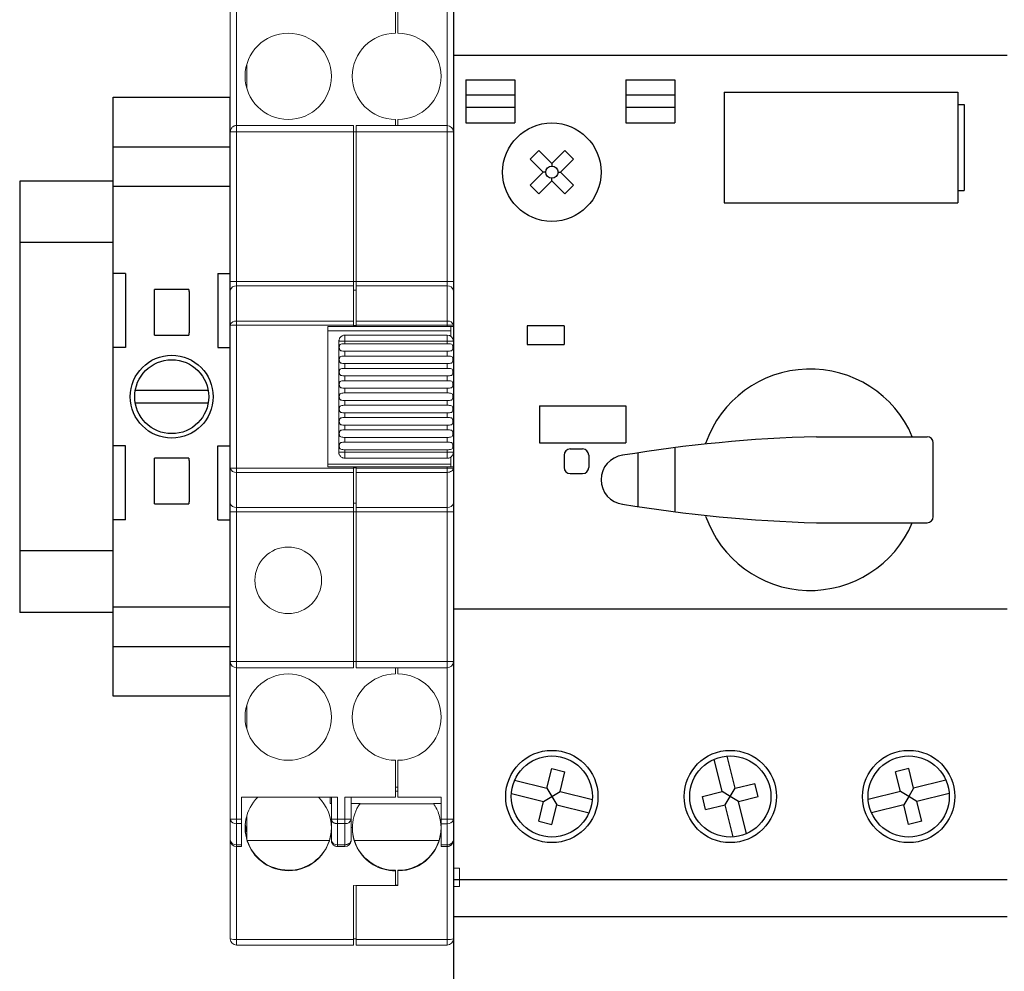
# Model space of a CAD drawing. Header units: inches. Extents: x 2934 to 6866, y 422 to 3136.
# Tile 42 of 84: x 3516 to 3596, y 2456 to 2533. Entities that reach past the tile are written whole.
import ezdxf

# ---------------------------------------------------------------- set-up
doc = ezdxf.new("R2010")
doc.units = ezdxf.units.IN
doc.header["$MEASUREMENT"] = 0
doc.layers.add('OIL PUMP', color=7, linetype='Continuous')

# ---------------------------------------------------------------- blocks, each defined once
blk = doc.blocks.new('A$C2F1831AF')
for p, q in [((12602.231, 8703.762), (12602.231, 8595.455)), ((12602.231, 8703.762), (12602.231, 8595.455)), ((12602.231, 8677.309), (12647.151, 8677.309)), ((12603.23, 8675.312), (12607.223, 8675.312)), ((12603.23, 8675.312), (12603.23, 8671.819)), ((12607.223, 8675.312), (12607.223, 8671.819)), ((12616.207, 8675.312), (12616.207, 8671.819)), ((12616.207, 8675.312), (12620.199, 8675.312)), ((12620.199, 8675.312), (12620.199, 8671.819)), ((12607.223, 8674.065), (12603.23, 8674.065)), ((12620.199, 8674.065), (12616.207, 8674.065)), ((12624.192, 8674.314), (12643.158, 8674.314)), ((12624.192, 8674.314), (12624.192, 8665.33)), ((12643.158, 8674.314), (12643.158, 8665.33)), ((12607.223, 8673.066), (12603.23, 8673.066)), ((12620.199, 8673.066), (12616.207, 8673.066)), ((12643.158, 8673.316), (12643.658, 8673.316)), ((12643.658, 8673.316), (12643.658, 8666.328)), ((12603.23, 8671.819), (12607.223, 8671.819)), ((12616.207, 8671.819), (12620.199, 8671.819)), ((12609.158, 8669.59), (12608.453, 8668.884)), ((12608.453, 8668.884), (12609.511, 8667.826)), ((12609.158, 8669.59), (12610.217, 8668.532)), ((12611.276, 8669.59), (12610.217, 8668.532)), ((12611.982, 8668.884), (12610.923, 8667.826)), ((12611.276, 8669.59), (12611.982, 8668.884)), ((12610.217, 8668.532), (12610.217, 8668.325)), ((12609.511, 8667.826), (12608.453, 8666.767)), ((12609.718, 8667.826), (12609.511, 8667.826)), ((12610.217, 8667.12), (12610.217, 8667.327)), ((12610.716, 8667.826), (12610.923, 8667.826)), ((12610.923, 8667.826), (12611.982, 8666.767)), ((12608.453, 8666.767), (12609.158, 8666.061)), ((12610.217, 8667.12), (12609.158, 8666.061)), ((12610.217, 8667.12), (12611.276, 8666.061)), ((12611.982, 8666.767), (12611.276, 8666.061)), ((12643.158, 8666.328), (12643.658, 8666.328)), ((12624.192, 8665.33), (12643.158, 8665.33)), ((12608.221, 8655.348), (12608.221, 8653.851)), ((12611.215, 8655.348), (12608.221, 8655.348)), ((12611.215, 8655.348), (12611.215, 8653.851)), ((12608.221, 8653.851), (12611.215, 8653.851)), ((12609.219, 8648.86), (12616.207, 8648.86)), ((12609.219, 8648.86), (12609.219, 8645.865)), ((12616.207, 8648.86), (12616.207, 8645.865)), ((12609.219, 8645.865), (12616.207, 8645.865)), ((12631.679, 8646.364), (12640.663, 8646.364)), ((12641.162, 8639.876), (12641.162, 8645.865)), ((12611.215, 8644.867), (12611.215, 8643.868)), ((12611.715, 8645.366), (12612.713, 8645.366)), ((12613.212, 8644.867), (12613.212, 8643.868)), ((12617.205, 8645.05), (12617.205, 8640.69)), ((12620.199, 8645.473), (12620.199, 8640.268)), ((12611.715, 8643.369), (12612.713, 8643.369)), ((12631.679, 8639.376), (12640.663, 8639.376)), ((12602.231, 8632.389), (12647.151, 8632.389)), ((12624.027, 8617.567), (12623.378, 8620.187)), ((12625.092, 8617.831), (12624.444, 8620.451)), ((12609.816, 8617.831), (12610.212, 8619.43)), ((12610.212, 8619.43), (12611.278, 8619.166)), ((12639.171, 8619.43), (12638.105, 8619.166)), ((12639.567, 8617.831), (12639.171, 8619.43)), ((12607.196, 8618.479), (12609.816, 8617.831)), ((12610.882, 8617.567), (12611.278, 8619.166)), ((12638.501, 8617.567), (12638.105, 8619.166)), ((12642.187, 8618.479), (12639.567, 8617.831)), ((12609.816, 8617.831), (12610.217, 8617.166)), ((12624.691, 8617.166), (12625.092, 8617.831)), ((12625.092, 8617.831), (12626.691, 8618.227)), ((12626.955, 8617.161), (12626.691, 8618.227)), ((12639.567, 8617.831), (12639.166, 8617.166)), ((12606.932, 8617.414), (12609.552, 8616.765)), ((12609.552, 8616.765), (12610.217, 8617.166)), ((12610.217, 8617.166), (12610.882, 8617.567)), ((12610.217, 8617.166), (12610.618, 8616.501)), ((12610.882, 8617.567), (12613.502, 8616.919)), ((12622.428, 8617.171), (12624.027, 8617.567)), ((12622.692, 8616.105), (12622.428, 8617.171)), ((12624.691, 8617.166), (12624.027, 8617.567)), ((12624.29, 8616.501), (12624.691, 8617.166)), ((12625.356, 8616.765), (12624.691, 8617.166)), ((12625.356, 8616.765), (12626.955, 8617.161)), ((12638.501, 8617.567), (12635.881, 8616.919)), ((12639.166, 8617.166), (12638.501, 8617.567)), ((12639.166, 8617.166), (12638.765, 8616.501)), ((12639.83, 8616.765), (12639.166, 8617.166)), ((12642.45, 8617.414), (12639.83, 8616.765)), ((12609.157, 8615.166), (12609.552, 8616.765)), ((12610.222, 8614.902), (12610.618, 8616.501)), ((12610.618, 8616.501), (12613.238, 8615.853)), ((12622.692, 8616.105), (12624.29, 8616.501)), ((12624.939, 8613.881), (12624.29, 8616.501)), ((12626.005, 8614.145), (12625.356, 8616.765)), ((12638.765, 8616.501), (12636.145, 8615.853)), ((12639.16, 8614.902), (12638.765, 8616.501)), ((12640.226, 8615.166), (12639.83, 8616.765)), ((12609.157, 8615.166), (12610.222, 8614.902)), ((12640.226, 8615.166), (12639.16, 8614.902)), ((12602.231, 8610.428), (12647.151, 8610.428)), ((12602.231, 8607.433), (12647.151, 8607.433))]:
    blk.add_line(p, q)
for centre, radius in [((12610.217, 8667.826), 3.993), ((12610.217, 8667.826), 0.499), ((12610.217, 8617.166), 3.743), ((12624.691, 8617.166), 3.743), ((12639.166, 8617.166), 3.743), ((12610.217, 8617.166), 3.294), ((12624.691, 8617.166), 3.294), ((12639.166, 8617.166), 3.294)]:
    blk.add_circle(centre, radius)
for centre, radius, start, end in [((12631.18, 8642.87), 8.984, 22.88538, 160.86018), ((12634.909, 8530.371), 116.038, 91.59507, 99.39781), ((12640.663, 8645.865), 0.499, 0, 90), ((12611.715, 8644.867), 0.499, 90, 180), ((12612.713, 8644.867), 0.499, 0, 90), ((12616.207, 8642.87), 1.996, 97.05708, 262.94292), ((12611.715, 8643.868), 0.499, 180, 270), ((12612.713, 8643.868), 0.499, 270, 0), ((12634.909, 8755.37), 116.038, 260.60219, 268.40493), ((12631.18, 8642.87), 8.984, 199.13982, 337.11462), ((12640.663, 8639.876), 0.499, 270, 0)]:
    blk.add_arc(centre, radius, start, end)

msp = doc.modelspace()

# ---------------------------------------------------------------- linework, layer by layer
at = {"layer": 'OIL PUMP', "color": 7, "linetype": 'Continuous', "lineweight": 15}
for p, q in [((3533.069, 2537.11), (3533.069, 2524.317)), ((3533.569, 2537.11), (3533.569, 2524.817)), ((3550.669, 2524.817), (3550.669, 2537.106)), ((3551.169, 2524.317), (3551.169, 2537.106)), ((3546.469, 2535.317), (3546.469, 2532.317)), ((3546.669, 2532.317), (3546.669, 2535.317)), ((3534.409, 2527.837), (3534.409, 2529.797)), ((3546.469, 2525.317), (3546.469, 2524.817)), ((3546.669, 2524.817), (3546.669, 2525.317)), ((3533.069, 2524.317), (3533.569, 2524.317)), ((3533.069, 2524.317), (3533.069, 2512.156)), ((3533.569, 2524.317), (3533.569, 2524.817)), ((3543.069, 2524.817), (3533.569, 2524.817)), ((3533.569, 2524.317), (3533.569, 2512.156)), ((3543.069, 2524.317), (3533.569, 2524.317)), ((3543.069, 2524.817), (3543.069, 2524.317)), ((3543.069, 2524.317), (3543.069, 2512.156)), ((3543.269, 2524.317), (3543.069, 2524.317)), ((3550.669, 2524.817), (3543.269, 2524.817)), ((3543.269, 2524.317), (3543.269, 2524.817)), ((3550.669, 2524.317), (3543.269, 2524.317)), ((3543.269, 2524.317), (3543.269, 2512.156)), ((3550.669, 2524.817), (3550.669, 2524.317)), ((3550.669, 2512.156), (3550.669, 2524.317)), ((3551.169, 2512.156), (3551.169, 2524.317)), ((3533.569, 2512.156), (3533.069, 2512.156)), ((3533.569, 2512.156), (3533.569, 2511.803)), ((3533.569, 2512.156), (3543.069, 2512.156)), ((3543.069, 2511.803), (3543.069, 2512.156)), ((3543.269, 2512.156), (3543.069, 2512.156)), ((3543.269, 2512.156), (3550.669, 2512.156)), ((3543.269, 2511.803), (3543.269, 2512.156)), ((3550.669, 2511.803), (3550.669, 2512.156)), ((3551.169, 2512.156), (3550.669, 2512.156)), ((3533.069, 2511.449), (3533.069, 2508.604)), ((3533.569, 2511.803), (3533.569, 2508.957)), ((3543.069, 2511.803), (3533.569, 2511.803)), ((3543.069, 2511.803), (3543.069, 2508.957)), ((3543.269, 2511.449), (3543.069, 2511.449)), ((3550.669, 2511.803), (3543.269, 2511.803)), ((3543.269, 2511.803), (3543.269, 2508.957)), ((3550.669, 2508.957), (3550.669, 2511.803)), ((3551.169, 2508.604), (3551.169, 2511.449)), ((3533.569, 2508.62), (3533.569, 2508.957)), ((3533.569, 2508.957), (3543.069, 2508.957)), ((3543.069, 2508.957), (3543.069, 2508.62)), ((3543.269, 2508.957), (3550.669, 2508.957)), ((3543.269, 2508.62), (3543.269, 2508.957)), ((3550.669, 2508.957), (3550.669, 2508.62)), ((3533.073, 2508.644), (3533.069, 2508.604)), ((3533.071, 2508.605), (3533.069, 2508.604)), ((3533.069, 2508.604), (3533.069, 2497.031)), ((3533.076, 2508.644), (3533.071, 2508.603)), ((3533.569, 2497.015), (3533.569, 2508.62)), ((3533.569, 2508.62), (3543.069, 2508.62)), ((3543.069, 2508.517), (3540.969, 2508.517)), ((3540.969, 2508.517), (3540.969, 2497.117)), ((3540.969, 2508.151), (3550.969, 2508.151)), ((3543.069, 2508.62), (3543.069, 2508.517)), ((3543.269, 2508.604), (3543.069, 2508.604)), ((3543.269, 2508.517), (3543.069, 2508.517)), ((3543.269, 2508.517), (3543.269, 2508.62)), ((3543.269, 2508.62), (3550.669, 2508.62)), ((3543.269, 2508.517), (3550.669, 2508.517)), ((3550.669, 2508.62), (3550.669, 2508.517)), ((3550.969, 2508.151), (3550.969, 2508.517)), ((3550.969, 2507.717), (3550.969, 2508.151)), ((3551.169, 2508.604), (3551.157, 2508.606)), ((3551.168, 2508.57), (3551.161, 2508.667)), ((3551.169, 2508.517), (3551.169, 2508.604)), ((3551.169, 2507.317), (3551.169, 2508.517)), ((3541.869, 2507.317), (3542.369, 2507.317)), ((3541.869, 2498.317), (3541.869, 2507.317)), ((3542.369, 2507.317), (3542.369, 2507.817)), ((3550.669, 2507.817), (3542.369, 2507.817)), ((3550.669, 2507.317), (3542.369, 2507.317)), ((3542.369, 2507.317), (3542.369, 2507.117)), ((3550.669, 2507.317), (3551.169, 2507.317)), ((3550.669, 2507.117), (3550.669, 2507.317)), ((3551.169, 2507.317), (3551.169, 2498.317)), ((3542.369, 2507.117), (3550.669, 2507.117)), ((3542.369, 2506.517), (3542.369, 2506.117)), ((3542.369, 2506.517), (3550.669, 2506.517)), ((3550.669, 2506.117), (3550.669, 2506.517)), ((3542.369, 2506.117), (3550.669, 2506.117)), ((3542.369, 2505.517), (3542.369, 2505.117)), ((3542.369, 2505.517), (3550.669, 2505.517)), ((3542.369, 2505.117), (3550.669, 2505.117)), ((3550.669, 2505.117), (3550.669, 2505.517)), ((3542.369, 2504.517), (3542.369, 2504.117)), ((3542.369, 2504.517), (3550.669, 2504.517)), ((3542.369, 2504.117), (3550.669, 2504.117)), ((3550.669, 2504.117), (3550.669, 2504.517)), ((3542.369, 2503.517), (3542.369, 2503.117)), ((3542.369, 2503.517), (3550.669, 2503.517)), ((3550.669, 2503.117), (3550.669, 2503.517)), ((3542.369, 2503.117), (3550.669, 2503.117)), ((3542.369, 2502.517), (3542.369, 2502.117)), ((3550.669, 2502.517), (3542.369, 2502.517)), ((3550.669, 2502.117), (3550.669, 2502.517)), ((3550.669, 2502.117), (3542.369, 2502.117)), ((3542.369, 2501.517), (3542.369, 2501.117)), ((3550.669, 2501.517), (3542.369, 2501.517)), ((3550.669, 2501.117), (3542.369, 2501.117)), ((3550.669, 2501.117), (3550.669, 2501.517)), ((3542.369, 2500.517), (3542.369, 2500.117)), ((3550.669, 2500.517), (3542.369, 2500.517)), ((3550.669, 2500.117), (3542.369, 2500.117)), ((3550.669, 2500.117), (3550.669, 2500.517)), ((3542.369, 2499.517), (3542.369, 2499.117)), ((3550.669, 2499.517), (3542.369, 2499.517)), ((3550.669, 2499.117), (3550.669, 2499.517)), ((3550.669, 2499.117), (3542.369, 2499.117)), ((3542.369, 2498.517), (3542.369, 2498.317)), ((3550.669, 2498.517), (3542.369, 2498.517)), ((3550.669, 2498.317), (3550.669, 2498.517)), ((3542.369, 2498.317), (3541.869, 2498.317)), ((3542.369, 2497.817), (3542.369, 2498.317)), ((3542.369, 2498.317), (3550.669, 2498.317)), ((3550.669, 2497.817), (3542.369, 2497.817)), ((3550.669, 2498.317), (3550.669, 2497.817)), ((3551.169, 2498.317), (3550.669, 2498.317)), ((3550.969, 2497.335), (3550.969, 2497.917)), ((3551.169, 2497.117), (3551.169, 2498.317)), ((3533.069, 2497.031), (3533.082, 2497.029)), ((3533.069, 2497.031), (3533.069, 2494.186)), ((3533.072, 2497.031), (3533.077, 2496.968)), ((3543.069, 2497.015), (3533.569, 2497.015)), ((3533.569, 2496.678), (3533.569, 2497.015)), ((3540.969, 2497.335), (3550.969, 2497.335)), ((3540.969, 2497.117), (3543.069, 2497.117)), ((3543.069, 2497.117), (3543.069, 2497.015)), ((3543.269, 2497.117), (3543.069, 2497.117)), ((3543.269, 2497.031), (3543.069, 2497.031)), ((3543.069, 2497.015), (3543.069, 2496.678)), ((3543.269, 2497.015), (3543.269, 2497.117)), ((3550.669, 2497.117), (3543.269, 2497.117)), ((3550.669, 2497.015), (3543.269, 2497.015)), ((3543.269, 2496.678), (3543.269, 2497.015)), ((3550.669, 2497.117), (3550.669, 2497.015)), ((3550.669, 2497.015), (3550.669, 2496.678)), ((3550.969, 2497.117), (3550.969, 2497.335)), ((3551.152, 2496.969), (3551.169, 2497.031)), ((3551.157, 2497.029), (3551.169, 2497.031)), ((3551.164, 2497.012), (3551.168, 2497.064)), ((3551.169, 2497.031), (3551.169, 2497.117)), ((3551.169, 2494.186), (3551.169, 2497.031)), ((3543.069, 2496.678), (3533.569, 2496.678)), ((3533.569, 2496.678), (3533.569, 2493.832)), ((3543.069, 2493.832), (3543.069, 2496.678)), ((3550.669, 2496.678), (3543.269, 2496.678)), ((3543.269, 2496.678), (3543.269, 2493.832)), ((3550.669, 2493.832), (3550.669, 2496.678)), ((3533.569, 2493.832), (3543.069, 2493.832)), ((3533.569, 2493.832), (3533.569, 2493.479)), ((3543.269, 2494.186), (3543.069, 2494.186)), ((3543.069, 2493.479), (3543.069, 2493.832)), ((3543.269, 2493.832), (3550.669, 2493.832)), ((3543.269, 2493.479), (3543.269, 2493.832)), ((3550.669, 2493.479), (3550.669, 2493.832)), ((3533.069, 2493.479), (3533.569, 2493.479)), ((3533.069, 2493.479), (3533.069, 2481.317)), ((3543.069, 2493.479), (3533.569, 2493.479)), ((3533.569, 2493.479), (3533.569, 2481.317)), ((3543.069, 2481.317), (3543.069, 2493.479)), ((3543.269, 2493.479), (3543.069, 2493.479)), ((3550.669, 2493.479), (3543.269, 2493.479)), ((3543.269, 2493.479), (3543.269, 2481.317)), ((3550.669, 2493.479), (3551.169, 2493.479)), ((3550.669, 2481.317), (3550.669, 2493.479)), ((3551.169, 2481.317), (3551.169, 2493.479)), ((3533.069, 2481.317), (3533.069, 2468.525)), ((3533.569, 2480.817), (3533.569, 2481.317)), ((3533.569, 2481.317), (3543.069, 2481.317)), ((3543.069, 2481.317), (3543.069, 2480.817)), ((3543.269, 2481.317), (3543.069, 2481.317)), ((3543.269, 2481.317), (3550.669, 2481.317)), ((3543.269, 2480.817), (3543.269, 2481.317)), ((3551.169, 2481.317), (3550.669, 2481.317)), ((3551.169, 2468.529), (3551.169, 2481.317)), ((3533.569, 2480.817), (3543.069, 2480.817)), ((3533.569, 2480.817), (3533.569, 2468.525)), ((3543.269, 2480.817), (3550.669, 2480.817)), ((3546.469, 2480.817), (3546.469, 2480.317)), ((3546.669, 2480.817), (3546.669, 2480.317)), ((3550.669, 2468.529), (3550.669, 2480.817)), ((3534.409, 2477.797), (3534.409, 2475.837)), ((3546.469, 2473.317), (3546.469, 2470.317)), ((3546.669, 2470.317), (3546.669, 2473.317)), ((3546.669, 2471.135), (3546.469, 2471.135)), ((3546.469, 2470.817), (3546.669, 2470.817)), ((3541.769, 2470.317), (3533.969, 2470.317)), ((3533.969, 2470.317), (3533.969, 2468.525)), ((3541.169, 2470.317), (3541.169, 2469.815)), ((3541.169, 2469.815), (3541.269, 2469.815)), ((3541.269, 2468.525), (3541.269, 2470.317)), ((3541.769, 2468.525), (3541.769, 2470.317)), ((3546.469, 2470.317), (3542.369, 2470.317)), ((3542.369, 2470.317), (3542.369, 2468.525)), ((3542.869, 2470.317), (3542.869, 2468.525)), ((3543.594, 2469.815), (3542.869, 2469.815)), ((3543.574, 2469.787), (3549.587, 2469.787)), ((3550.169, 2470.317), (3546.669, 2470.317)), ((3549.545, 2469.815), (3550.169, 2469.815)), ((3550.169, 2468.529), (3550.169, 2470.317)), ((3533.069, 2468.525), (3533.076, 2468.466)), ((3533.071, 2468.525), (3533.069, 2468.525)), ((3533.069, 2468.525), (3533.069, 2466.817)), ((3533.569, 2468.525), (3533.071, 2468.525)), ((3533.073, 2468.525), (3533.077, 2468.461)), ((3533.569, 2468.171), (3533.569, 2468.525)), ((3533.969, 2468.525), (3533.569, 2468.525)), ((3533.969, 2468.171), (3533.569, 2468.171)), ((3533.569, 2468.171), (3533.569, 2466.464)), ((3533.969, 2468.525), (3533.969, 2468.171)), ((3533.969, 2466.464), (3533.969, 2468.171)), ((3534.409, 2466.913), (3534.409, 2468.821)), ((3541.769, 2468.525), (3541.269, 2468.525)), ((3541.269, 2466.817), (3541.269, 2468.525)), ((3541.277, 2468.525), (3541.288, 2468.429)), ((3541.769, 2468.171), (3541.769, 2468.525)), ((3542.369, 2468.525), (3541.769, 2468.525)), ((3542.369, 2468.171), (3541.769, 2468.171)), ((3541.769, 2468.171), (3541.769, 2466.464)), ((3542.369, 2468.525), (3542.369, 2468.171)), ((3542.369, 2466.464), (3542.369, 2468.171)), ((3542.861, 2468.461), (3542.865, 2468.525)), ((3542.869, 2468.525), (3542.869, 2466.817)), ((3550.669, 2468.529), (3550.169, 2468.529)), ((3550.169, 2468.17), (3550.669, 2468.17)), ((3550.169, 2466.458), (3550.169, 2468.17)), ((3550.669, 2468.529), (3550.669, 2468.17)), ((3550.669, 2466.458), (3550.669, 2468.17)), ((3551.15, 2468.43), (3551.161, 2468.529)), ((3551.169, 2468.529), (3551.161, 2468.529)), ((3551.169, 2466.817), (3551.169, 2468.529)), ((3533.069, 2466.817), (3533.069, 2458.817)), ((3541.106, 2466.817), (3534.439, 2466.817)), ((3550.006, 2466.817), (3543.133, 2466.817)), ((3551.169, 2466.817), (3551.161, 2466.752)), ((3551.169, 2458.817), (3551.169, 2466.817)), ((3533.569, 2466.464), (3533.969, 2466.464)), ((3533.569, 2466.317), (3533.569, 2466.464)), ((3533.569, 2466.317), (3533.969, 2466.317)), ((3533.569, 2466.317), (3533.569, 2458.774)), ((3533.969, 2466.464), (3533.969, 2466.317)), ((3541.769, 2466.464), (3542.369, 2466.464)), ((3541.769, 2466.317), (3541.769, 2466.464)), ((3542.369, 2466.317), (3541.769, 2466.317)), ((3542.369, 2466.464), (3542.369, 2466.317)), ((3550.669, 2466.458), (3550.169, 2466.458)), ((3550.669, 2466.317), (3550.169, 2466.317)), ((3550.669, 2466.458), (3550.669, 2466.317)), ((3550.669, 2458.774), (3550.669, 2466.317)), ((3537.769, 2464.402), (3537.769, 2464.358)), ((3537.769, 2464.358), (3537.769, 2464.341)), ((3546.469, 2464.384), (3546.469, 2464.341)), ((3546.469, 2464.341), (3546.469, 2463.179)), ((3546.669, 2464.384), (3546.669, 2464.341)), ((3546.669, 2463.145), (3546.669, 2464.341)), ((3551.669, 2464.567), (3551.169, 2464.567)), ((3551.669, 2464.567), (3551.669, 2463.067)), ((3543.069, 2463.15), (3546.469, 2463.179)), ((3543.069, 2458.774), (3543.069, 2463.15)), ((3543.269, 2463.145), (3543.269, 2463.151)), ((3543.269, 2463.145), (3543.269, 2458.774)), ((3546.669, 2463.145), (3543.269, 2463.145)), ((3546.469, 2463.189), (3546.669, 2463.189)), ((3551.169, 2463.067), (3551.669, 2463.067)), ((3543.069, 2458.774), (3533.569, 2458.774)), ((3533.569, 2458.774), (3533.569, 2458.317)), ((3543.269, 2458.817), (3543.069, 2458.817)), ((3543.069, 2458.774), (3543.069, 2458.317)), ((3543.269, 2458.774), (3550.669, 2458.774)), ((3543.269, 2458.317), (3543.269, 2458.774)), ((3550.669, 2458.774), (3550.669, 2458.317)), ((3543.069, 2458.317), (3533.569, 2458.317)), ((3550.669, 2458.317), (3543.269, 2458.317))]:
    msp.add_line(p, q, dxfattribs=at)
at = {"layer": 'OIL PUMP'}
for p, q in [((3552.168, 2528.522), (3556.161, 2528.522)), ((3552.168, 2528.522), (3552.168, 2525.028)), ((3556.161, 2528.522), (3556.161, 2525.028)), ((3556.161, 2527.274), (3552.168, 2527.274)), ((3556.161, 2526.276), (3552.168, 2526.276)), ((3552.168, 2525.028), (3556.161, 2525.028)), ((3523.569, 2520.317), (3515.985, 2520.317)), ((3515.985, 2520.317), (3515.985, 2485.317)), ((3523.569, 2515.317), (3515.985, 2515.317)), ((3523.569, 2490.317), (3515.985, 2490.317)), ((3523.569, 2485.317), (3515.985, 2485.317))]:
    msp.add_line(p, q, dxfattribs=at)
at = {"layer": 'OIL PUMP', "color": 7}
for p, q in [((3523.569, 2527.117), (3533.069, 2527.117)), ((3523.569, 2478.517), (3523.569, 2527.117)), ((3533.069, 2478.517), (3533.069, 2527.117)), ((3533.069, 2523.076), (3523.569, 2523.076)), ((3533.069, 2519.882), (3523.569, 2519.882)), ((3524.569, 2512.817), (3523.569, 2512.817)), ((3524.569, 2512.817), (3524.569, 2506.817)), ((3532.069, 2512.817), (3532.069, 2506.817)), ((3532.069, 2512.817), (3533.069, 2512.817)), ((3526.919, 2511.348), (3526.915, 2511.352)), ((3526.915, 2511.352), (3526.919, 2511.352)), ((3529.719, 2511.518), (3526.919, 2511.518)), ((3526.919, 2511.352), (3526.919, 2511.518)), ((3526.919, 2507.987), (3526.919, 2511.348)), ((3529.719, 2511.518), (3529.719, 2511.352)), ((3529.719, 2511.352), (3529.724, 2511.352)), ((3529.724, 2511.352), (3529.72, 2511.348)), ((3529.72, 2511.348), (3529.72, 2507.987)), ((3526.919, 2507.817), (3526.919, 2507.987)), ((3526.919, 2507.987), (3526.919, 2507.987)), ((3526.919, 2507.817), (3529.719, 2507.817)), ((3529.719, 2507.987), (3529.719, 2507.817)), ((3529.719, 2507.987), (3529.72, 2507.987)), ((3524.569, 2506.817), (3523.569, 2506.817)), ((3532.069, 2506.817), (3533.069, 2506.817)), ((3531.277, 2503.317), (3525.361, 2503.317)), ((3525.361, 2502.317), (3531.277, 2502.317)), ((3524.569, 2498.817), (3523.569, 2498.817)), ((3524.569, 2492.817), (3524.569, 2498.817)), ((3532.069, 2492.817), (3532.069, 2498.817)), ((3532.069, 2498.817), (3533.069, 2498.817)), ((3526.919, 2497.648), (3526.919, 2497.818)), ((3529.719, 2497.818), (3526.919, 2497.818)), ((3529.719, 2497.818), (3529.719, 2497.648)), ((3526.919, 2497.648), (3526.919, 2497.648)), ((3526.919, 2494.287), (3526.919, 2497.648)), ((3529.72, 2497.648), (3529.719, 2497.648)), ((3529.72, 2497.648), (3529.72, 2494.287)), ((3526.915, 2494.283), (3526.919, 2494.287)), ((3526.919, 2494.283), (3526.915, 2494.283)), ((3526.919, 2494.117), (3526.919, 2494.283)), ((3526.919, 2494.117), (3529.719, 2494.117)), ((3529.724, 2494.283), (3529.719, 2494.283)), ((3529.719, 2494.283), (3529.719, 2494.117)), ((3529.72, 2494.287), (3529.724, 2494.283)), ((3524.569, 2492.817), (3523.569, 2492.817)), ((3532.069, 2492.817), (3533.069, 2492.817)), ((3523.569, 2485.753), (3533.069, 2485.753)), ((3523.569, 2482.559), (3533.069, 2482.559)), ((3533.069, 2478.517), (3523.569, 2478.517))]:
    msp.add_line(p, q, dxfattribs=at)
at = {"layer": 'OIL PUMP', "color": 7, "linetype": 'Continuous', "lineweight": 15, "flags": 128}
for points in [[(3551.161, 2468.529), (3551.16, 2468.529), (3551.131, 2468.529), (3551.085, 2468.529), (3551.023, 2468.529), (3550.947, 2468.529), (3550.861, 2468.529), (3550.767, 2468.529), (3550.669, 2468.529)], [(3551.15, 2468.429), (3551.16, 2468.459), (3551.169, 2468.529)], [(3550.669, 2466.317), (3550.767, 2466.327), (3550.858, 2466.354)]]:
    msp.add_lwpolyline(points, dxfattribs=at)
at = {"layer": 'OIL PUMP', "color": 7, "linetype": 'Continuous', "lineweight": 15}
for centre, radius in [((3537.769, 2528.817), 3.5), ((3537.769, 2487.917), 2.7), ((3537.769, 2476.817), 3.5)]:
    msp.add_circle(centre, radius, dxfattribs=at)
at = {"layer": 'OIL PUMP', "color": 7}
for radius in [3.36, 3]:
    msp.add_circle((3528.319, 2502.817), radius, dxfattribs=at)
at = {"layer": 'OIL PUMP', "color": 7, "linetype": 'Continuous', "lineweight": 15}
for centre, radius, start, end in [((3546.469, 2528.817), 3.5, 90, 270), ((3546.669, 2528.817), 3.5, 270, 90), ((3550.669, 2524.317), 0.5, 0, 90), ((3533.507, 2511.361), 0.446, 81.95053, 168.57825), ((3550.732, 2511.361), 0.446, 11.42175, 98.04947), ((3533.512, 2508.498), 0.463, 82.86422, 161.5253), ((3550.732, 2508.515), 0.446, 11.42175, 98.04947), ((3533.452, 2504.168), 4.453, 88.48692, 94.90339), ((3550.669, 2507.317), 0.5, 360, 90), ((3533.507, 2497.12), 0.446, 191.42175, 278.04947), ((3533.507, 2494.274), 0.446, 191.42175, 278.04947), ((3550.732, 2494.274), 0.446, 261.95053, 348.57825), ((3533.569, 2481.317), 0.5, 180, 270), ((3550.669, 2481.317), 0.5, 270, 0), ((3546.469, 2476.817), 3.5, 90, 270), ((3546.669, 2476.817), 3.5, 270, 90), ((3537.757, 2467.844), 3.486, 134.7893, 270.20038), ((3537.788, 2467.826), 3.481, 0.0251, 45.70182), ((3546.457, 2467.827), 3.486, 145.22385, 270.20096), ((3533.514, 2468.638), 0.471, 201.52684, 276.73921), ((3537.744, 2468.438), 3.475, 184.89458, 196.31992), ((3537.744, 2468.542), 3.475, 185.76073, 196.31987), ((3542.432, 2468.613), 0.446, 261.95053, 348.57825), ((3550.718, 2468.655), 0.487, 264.28577, 332.45084), ((3537.744, 2467.95), 3.474, 180.00098, 196.3205), ((3537.776, 2467.834), 3.493, 269.89099, 359.89057), ((3546.676, 2467.834), 3.493, 269.89099, 359.89057), ((3533.507, 2466.906), 0.446, 191.42175, 278.04947), ((3533.569, 2466.817), 0.5, 180, 270), ((3537.765, 2467.9), 3.499, 198.03182, 270.06552), ((3537.773, 2467.883), 3.499, 269.93382, 342.26809), ((3541.707, 2466.906), 0.446, 191.42175, 278.04947), ((3542.369, 2466.817), 0.5, 270, 0), ((3546.465, 2467.883), 3.499, 197.73191, 270.06618), ((3546.673, 2467.883), 3.499, 269.93382, 342.26809), ((3550.722, 2466.928), 0.473, 263.57829, 338.17624), ((3533.445, 2460.241), 1.472, 255.20406, 274.83381), ((3533.569, 2458.817), 0.5, 180, 270), ((3550.793, 2460.241), 1.472, 265.16619, 284.79594), ((3550.669, 2458.817), 0.5, 270, 0)]:
    msp.add_arc(centre, radius, start, end, dxfattribs=at)
for centre, major_axis, start_param, end_param in [((3537.769, 2467.879), (0, 3.513), 4.405386, 4.712389), ((3546.469, 2467.879), (0, -3.513), 4.712389, 5.019392), ((3546.669, 2467.879), (0, 3.513), 4.405386, 4.712389), ((3537.769, 2467.897), (0, -3.513), 4.996183, 5.024621)]:
    msp.add_ellipse(centre, major_axis=major_axis, ratio=0.996195, start_param=start_param, end_param=end_param, dxfattribs=at)
for points, knots in [([(3533.575, 2524.817), (3533.545, 2524.816), (3533.483, 2524.814), (3533.393, 2524.787), (3533.306, 2524.744), (3533.229, 2524.681), (3533.164, 2524.602), (3533.116, 2524.511), (3533.086, 2524.414), (3533.08, 2524.349), (3533.077, 2524.317)], [0, 0, 0, 0, 0.115088, 0.235152, 0.360136, 0.489152, 0.620396, 0.751273, 0.878774, 1, 1, 1, 1]), ([(3550.669, 2524.317), (3550.69, 2524.317), (3550.732, 2524.318), (3550.794, 2524.318), (3550.867, 2524.317), (3550.947, 2524.317), (3551.028, 2524.318), (3551.092, 2524.318), (3551.137, 2524.317), (3551.164, 2524.318), (3551.168, 2524.317), (3551.169, 2524.317)], [0, 0, 0, 0, 0.079406, 0.15967, 0.240166, 0.374376, 0.500104, 0.638592, 0.760036, 0.883047, 1, 1, 1, 1]), ([(3533.069, 2511.449), (3533.069, 2511.539), (3533.069, 2511.651), (3533.069, 2511.896), (3533.069, 2512.029), (3533.069, 2512.156)], [0, 0, 0, 0, 0.5, 0.5, 1, 1, 1, 1]), ([(3551.169, 2512.156), (3551.169, 2512.029), (3551.169, 2511.896), (3551.169, 2511.651), (3551.169, 2511.539), (3551.169, 2511.449)], [0, 0, 0, 0, 0.5, 0.5, 1, 1, 1, 1]), ([(3551.157, 2508.606), (3551.152, 2508.607), (3551.144, 2508.609), (3551.09, 2508.612), (3551.026, 2508.615), (3550.945, 2508.617), (3550.829, 2508.619), (3550.732, 2508.619), (3550.669, 2508.62)], [0, 0, 0, 0, 0.169931, 0.310619, 0.454292, 0.597965, 0.738653, 1, 1, 1, 1]), ([(3550.669, 2508.517), (3550.801, 2508.517), (3550.932, 2508.517), (3551.115, 2508.517), (3551.169, 2508.517), (3551.169, 2508.517)], [0, 0, 0, 0, 0.5, 0.5, 1, 1, 1, 1]), ([(3542.375, 2507.817), (3542.345, 2507.816), (3542.283, 2507.814), (3542.193, 2507.787), (3542.106, 2507.744), (3542.029, 2507.681), (3541.964, 2507.602), (3541.916, 2507.511), (3541.886, 2507.414), (3541.88, 2507.349), (3541.877, 2507.317)], [0, 0, 0, 0, 0.115088, 0.235152, 0.360136, 0.489152, 0.620396, 0.751273, 0.878774, 1, 1, 1, 1]), ([(3550.669, 2507.817), (3550.669, 2507.817), (3550.67, 2507.815), (3550.67, 2507.803), (3550.669, 2507.779), (3550.669, 2507.738), (3550.67, 2507.671), (3550.67, 2507.592), (3550.669, 2507.502), (3550.67, 2507.411), (3550.669, 2507.348), (3550.669, 2507.317)], [0, 0, 0, 0, 0.079406, 0.15967, 0.240166, 0.374376, 0.500104, 0.638592, 0.760036, 0.883047, 1, 1, 1, 1]), ([(3542.369, 2507.117), (3542.307, 2507.117), (3542.246, 2507.118), (3542.132, 2507.113), (3542.079, 2507.107), (3541.992, 2507.07), (3541.959, 2507.037), (3541.919, 2506.941), (3541.911, 2506.88), (3541.911, 2506.756), (3541.919, 2506.695), (3541.958, 2506.598), (3541.991, 2506.565), (3542.078, 2506.528), (3542.132, 2506.522), (3542.246, 2506.517), (3542.307, 2506.517), (3542.369, 2506.517)], [0, 0, 0, 0, 0.125, 0.125, 0.25, 0.25, 0.375, 0.375, 0.5, 0.5, 0.625, 0.625, 0.75, 0.75, 0.875, 0.875, 1, 1, 1, 1]), ([(3550.669, 2506.517), (3550.731, 2506.517), (3550.793, 2506.517), (3550.907, 2506.522), (3550.96, 2506.528), (3551.047, 2506.565), (3551.08, 2506.597), (3551.12, 2506.693), (3551.128, 2506.755), (3551.128, 2506.878), (3551.12, 2506.94), (3551.081, 2507.036), (3551.048, 2507.07), (3550.961, 2507.107), (3550.907, 2507.113), (3550.793, 2507.118), (3550.731, 2507.117), (3550.669, 2507.117)], [0, 0, 0, 0, 0.125, 0.125, 0.25, 0.25, 0.375, 0.375, 0.5, 0.5, 0.625, 0.625, 0.75, 0.75, 0.875, 0.875, 1, 1, 1, 1]), ([(3542.369, 2506.117), (3542.307, 2506.117), (3542.246, 2506.118), (3542.132, 2506.113), (3542.079, 2506.107), (3541.992, 2506.07), (3541.959, 2506.037), (3541.919, 2505.941), (3541.911, 2505.88), (3541.911, 2505.756), (3541.919, 2505.695), (3541.958, 2505.598), (3541.991, 2505.565), (3542.078, 2505.528), (3542.132, 2505.522), (3542.246, 2505.517), (3542.307, 2505.517), (3542.369, 2505.517)], [0, 0, 0, 0, 0.125, 0.125, 0.25, 0.25, 0.375, 0.375, 0.5, 0.5, 0.625, 0.625, 0.75, 0.75, 0.875, 0.875, 1, 1, 1, 1]), ([(3550.669, 2505.517), (3550.731, 2505.517), (3550.793, 2505.517), (3550.907, 2505.522), (3550.96, 2505.528), (3551.047, 2505.565), (3551.08, 2505.597), (3551.12, 2505.693), (3551.128, 2505.755), (3551.128, 2505.878), (3551.12, 2505.94), (3551.081, 2506.036), (3551.048, 2506.07), (3550.961, 2506.107), (3550.907, 2506.113), (3550.793, 2506.118), (3550.731, 2506.117), (3550.669, 2506.117)], [0, 0, 0, 0, 0.125, 0.125, 0.25, 0.25, 0.375, 0.375, 0.5, 0.5, 0.625, 0.625, 0.75, 0.75, 0.875, 0.875, 1, 1, 1, 1]), ([(3542.369, 2505.117), (3542.307, 2505.117), (3542.246, 2505.118), (3542.132, 2505.113), (3542.079, 2505.107), (3541.992, 2505.07), (3541.959, 2505.037), (3541.919, 2504.941), (3541.911, 2504.88), (3541.911, 2504.756), (3541.919, 2504.695), (3541.958, 2504.598), (3541.991, 2504.565), (3542.078, 2504.528), (3542.132, 2504.522), (3542.246, 2504.517), (3542.307, 2504.517), (3542.369, 2504.517)], [0, 0, 0, 0, 0.125, 0.125, 0.25, 0.25, 0.375, 0.375, 0.5, 0.5, 0.625, 0.625, 0.75, 0.75, 0.875, 0.875, 1, 1, 1, 1]), ([(3550.669, 2504.517), (3550.731, 2504.517), (3550.793, 2504.517), (3550.907, 2504.522), (3550.96, 2504.528), (3551.047, 2504.565), (3551.08, 2504.597), (3551.12, 2504.693), (3551.128, 2504.755), (3551.128, 2504.878), (3551.12, 2504.94), (3551.081, 2505.036), (3551.048, 2505.07), (3550.961, 2505.107), (3550.907, 2505.113), (3550.793, 2505.118), (3550.731, 2505.117), (3550.669, 2505.117)], [0, 0, 0, 0, 0.125, 0.125, 0.25, 0.25, 0.375, 0.375, 0.5, 0.5, 0.625, 0.625, 0.75, 0.75, 0.875, 0.875, 1, 1, 1, 1]), ([(3542.369, 2504.117), (3542.307, 2504.117), (3542.246, 2504.118), (3542.132, 2504.113), (3542.079, 2504.107), (3541.992, 2504.07), (3541.959, 2504.037), (3541.919, 2503.941), (3541.911, 2503.88), (3541.911, 2503.756), (3541.919, 2503.695), (3541.958, 2503.598), (3541.991, 2503.565), (3542.078, 2503.528), (3542.132, 2503.522), (3542.246, 2503.517), (3542.307, 2503.517), (3542.369, 2503.517)], [0, 0, 0, 0, 0.125, 0.125, 0.25, 0.25, 0.375, 0.375, 0.5, 0.5, 0.625, 0.625, 0.75, 0.75, 0.875, 0.875, 1, 1, 1, 1]), ([(3550.669, 2503.517), (3550.731, 2503.517), (3550.793, 2503.517), (3550.907, 2503.522), (3550.96, 2503.528), (3551.047, 2503.565), (3551.08, 2503.597), (3551.12, 2503.693), (3551.128, 2503.755), (3551.128, 2503.878), (3551.12, 2503.94), (3551.081, 2504.036), (3551.048, 2504.07), (3550.961, 2504.107), (3550.907, 2504.113), (3550.793, 2504.118), (3550.731, 2504.117), (3550.669, 2504.117)], [0, 0, 0, 0, 0.125, 0.125, 0.25, 0.25, 0.375, 0.375, 0.5, 0.5, 0.625, 0.625, 0.75, 0.75, 0.875, 0.875, 1, 1, 1, 1]), ([(3542.369, 2503.117), (3542.307, 2503.117), (3542.246, 2503.118), (3542.132, 2503.113), (3542.079, 2503.107), (3541.992, 2503.07), (3541.959, 2503.037), (3541.919, 2502.941), (3541.911, 2502.88), (3541.911, 2502.756), (3541.919, 2502.695), (3541.958, 2502.598), (3541.991, 2502.565), (3542.078, 2502.528), (3542.132, 2502.522), (3542.246, 2502.517), (3542.307, 2502.517), (3542.369, 2502.517)], [0, 0, 0, 0, 0.125, 0.125, 0.25, 0.25, 0.375, 0.375, 0.5, 0.5, 0.625, 0.625, 0.75, 0.75, 0.875, 0.875, 1, 1, 1, 1]), ([(3550.669, 2502.517), (3550.731, 2502.517), (3550.793, 2502.517), (3550.907, 2502.522), (3550.96, 2502.528), (3551.047, 2502.565), (3551.08, 2502.597), (3551.12, 2502.693), (3551.128, 2502.755), (3551.128, 2502.878), (3551.12, 2502.94), (3551.081, 2503.036), (3551.048, 2503.07), (3550.961, 2503.107), (3550.907, 2503.113), (3550.793, 2503.118), (3550.731, 2503.117), (3550.669, 2503.117)], [0, 0, 0, 0, 0.125, 0.125, 0.25, 0.25, 0.375, 0.375, 0.5, 0.5, 0.625, 0.625, 0.75, 0.75, 0.875, 0.875, 1, 1, 1, 1]), ([(3542.369, 2502.117), (3542.307, 2502.117), (3542.246, 2502.118), (3542.132, 2502.113), (3542.079, 2502.107), (3541.992, 2502.07), (3541.959, 2502.037), (3541.919, 2501.941), (3541.911, 2501.88), (3541.911, 2501.756), (3541.919, 2501.695), (3541.958, 2501.598), (3541.991, 2501.565), (3542.078, 2501.528), (3542.132, 2501.522), (3542.246, 2501.517), (3542.307, 2501.517), (3542.369, 2501.517)], [0, 0, 0, 0, 0.125, 0.125, 0.25, 0.25, 0.375, 0.375, 0.5, 0.5, 0.625, 0.625, 0.75, 0.75, 0.875, 0.875, 1, 1, 1, 1]), ([(3550.669, 2501.517), (3550.731, 2501.517), (3550.793, 2501.517), (3550.907, 2501.522), (3550.96, 2501.528), (3551.047, 2501.565), (3551.08, 2501.597), (3551.12, 2501.693), (3551.128, 2501.755), (3551.128, 2501.878), (3551.12, 2501.94), (3551.081, 2502.036), (3551.048, 2502.07), (3550.961, 2502.107), (3550.907, 2502.113), (3550.793, 2502.118), (3550.731, 2502.117), (3550.669, 2502.117)], [0, 0, 0, 0, 0.125, 0.125, 0.25, 0.25, 0.375, 0.375, 0.5, 0.5, 0.625, 0.625, 0.75, 0.75, 0.875, 0.875, 1, 1, 1, 1]), ([(3542.369, 2501.117), (3542.307, 2501.117), (3542.246, 2501.118), (3542.132, 2501.113), (3542.079, 2501.107), (3541.992, 2501.07), (3541.959, 2501.037), (3541.919, 2500.941), (3541.911, 2500.88), (3541.911, 2500.756), (3541.919, 2500.695), (3541.958, 2500.598), (3541.991, 2500.565), (3542.078, 2500.528), (3542.132, 2500.522), (3542.246, 2500.517), (3542.307, 2500.517), (3542.369, 2500.517)], [0, 0, 0, 0, 0.125, 0.125, 0.25, 0.25, 0.375, 0.375, 0.5, 0.5, 0.625, 0.625, 0.75, 0.75, 0.875, 0.875, 1, 1, 1, 1]), ([(3550.669, 2500.517), (3550.731, 2500.517), (3550.793, 2500.517), (3550.907, 2500.522), (3550.96, 2500.528), (3551.047, 2500.565), (3551.08, 2500.597), (3551.12, 2500.693), (3551.128, 2500.755), (3551.128, 2500.878), (3551.12, 2500.94), (3551.081, 2501.036), (3551.048, 2501.07), (3550.961, 2501.107), (3550.907, 2501.113), (3550.793, 2501.118), (3550.731, 2501.117), (3550.669, 2501.117)], [0, 0, 0, 0, 0.125, 0.125, 0.25, 0.25, 0.375, 0.375, 0.5, 0.5, 0.625, 0.625, 0.75, 0.75, 0.875, 0.875, 1, 1, 1, 1]), ([(3542.369, 2500.117), (3542.307, 2500.117), (3542.246, 2500.118), (3542.132, 2500.113), (3542.079, 2500.107), (3541.992, 2500.07), (3541.959, 2500.037), (3541.919, 2499.941), (3541.911, 2499.88), (3541.911, 2499.756), (3541.919, 2499.695), (3541.958, 2499.598), (3541.991, 2499.565), (3542.078, 2499.528), (3542.132, 2499.522), (3542.246, 2499.517), (3542.307, 2499.517), (3542.369, 2499.517)], [0, 0, 0, 0, 0.125, 0.125, 0.25, 0.25, 0.375, 0.375, 0.5, 0.5, 0.625, 0.625, 0.75, 0.75, 0.875, 0.875, 1, 1, 1, 1]), ([(3550.669, 2499.517), (3550.731, 2499.517), (3550.793, 2499.517), (3550.907, 2499.522), (3550.96, 2499.528), (3551.047, 2499.565), (3551.08, 2499.597), (3551.12, 2499.693), (3551.128, 2499.755), (3551.128, 2499.878), (3551.12, 2499.94), (3551.081, 2500.036), (3551.048, 2500.07), (3550.961, 2500.107), (3550.907, 2500.113), (3550.793, 2500.118), (3550.731, 2500.117), (3550.669, 2500.117)], [0, 0, 0, 0, 0.125, 0.125, 0.25, 0.25, 0.375, 0.375, 0.5, 0.5, 0.625, 0.625, 0.75, 0.75, 0.875, 0.875, 1, 1, 1, 1]), ([(3542.369, 2499.117), (3542.307, 2499.117), (3542.246, 2499.118), (3542.132, 2499.113), (3542.079, 2499.107), (3541.992, 2499.07), (3541.959, 2499.037), (3541.919, 2498.941), (3541.911, 2498.88), (3541.911, 2498.756), (3541.919, 2498.695), (3541.958, 2498.598), (3541.991, 2498.565), (3542.078, 2498.528), (3542.132, 2498.522), (3542.246, 2498.517), (3542.307, 2498.517), (3542.369, 2498.517)], [0, 0, 0, 0, 0.125, 0.125, 0.25, 0.25, 0.375, 0.375, 0.5, 0.5, 0.625, 0.625, 0.75, 0.75, 0.875, 0.875, 1, 1, 1, 1]), ([(3550.669, 2498.517), (3550.731, 2498.517), (3550.793, 2498.517), (3550.907, 2498.522), (3550.96, 2498.528), (3551.047, 2498.565), (3551.08, 2498.597), (3551.12, 2498.693), (3551.128, 2498.755), (3551.128, 2498.878), (3551.12, 2498.94), (3551.081, 2499.036), (3551.048, 2499.07), (3550.961, 2499.107), (3550.907, 2499.113), (3550.793, 2499.118), (3550.731, 2499.117), (3550.669, 2499.117)], [0, 0, 0, 0, 0.125, 0.125, 0.25, 0.25, 0.375, 0.375, 0.5, 0.5, 0.625, 0.625, 0.75, 0.75, 0.875, 0.875, 1, 1, 1, 1]), ([(3541.869, 2498.323), (3541.871, 2498.293), (3541.873, 2498.231), (3541.899, 2498.141), (3541.943, 2498.054), (3542.006, 2497.977), (3542.085, 2497.912), (3542.176, 2497.864), (3542.273, 2497.834), (3542.338, 2497.828), (3542.369, 2497.825)], [0, 0, 0, 0, 0.115088, 0.235152, 0.360136, 0.489152, 0.620396, 0.751273, 0.878774, 1, 1, 1, 1]), ([(3550.663, 2497.817), (3550.694, 2497.819), (3550.756, 2497.821), (3550.846, 2497.847), (3550.932, 2497.891), (3551.01, 2497.954), (3551.075, 2498.033), (3551.122, 2498.124), (3551.153, 2498.221), (3551.159, 2498.286), (3551.161, 2498.317)], [0, 0, 0, 0, 0.115088, 0.235152, 0.360136, 0.489152, 0.620396, 0.751273, 0.878774, 1, 1, 1, 1]), ([(3533.082, 2497.029), (3533.088, 2497.028), (3533.102, 2497.024), (3533.203, 2497.02), (3533.331, 2497.017), (3533.454, 2497.015), (3533.53, 2497.015), (3533.569, 2497.015)], [0, 0, 0, 0, 0.180957, 0.453388, 0.686252, 0.833132, 1, 1, 1, 1]), ([(3551.169, 2497.117), (3551.169, 2497.117), (3551.115, 2497.117), (3550.931, 2497.117), (3550.801, 2497.117), (3550.669, 2497.117)], [0, 0, 0, 0, 0.5, 0.5, 1, 1, 1, 1]), ([(3550.669, 2497.015), (3550.732, 2497.015), (3550.829, 2497.016), (3550.945, 2497.018), (3551.026, 2497.02), (3551.09, 2497.022), (3551.144, 2497.025), (3551.152, 2497.028), (3551.157, 2497.029)], [0, 0, 0, 0, 0.261017, 0.401527, 0.545019, 0.688511, 0.829021, 1, 1, 1, 1]), ([(3550.669, 2496.678), (3550.735, 2496.683), (3550.866, 2496.694), (3551.03, 2496.776), (3551.133, 2496.873), (3551.147, 2496.944), (3551.152, 2496.969)], [0, 0, 0, 0, 0.282587, 0.565173, 0.84776, 1, 1, 1, 1]), ([(3533.069, 2493.479), (3533.069, 2493.606), (3533.069, 2493.739), (3533.069, 2493.984), (3533.069, 2494.095), (3533.069, 2494.186)], [0, 0, 0, 0, 0.5, 0.5, 1, 1, 1, 1]), ([(3551.169, 2494.186), (3551.169, 2494.095), (3551.169, 2493.984), (3551.169, 2493.739), (3551.169, 2493.606), (3551.169, 2493.479)], [0, 0, 0, 0, 0.5, 0.5, 1, 1, 1, 1]), ([(3533.569, 2481.317), (3533.549, 2481.317), (3533.507, 2481.317), (3533.445, 2481.317), (3533.372, 2481.318), (3533.292, 2481.318), (3533.211, 2481.317), (3533.147, 2481.317), (3533.102, 2481.317), (3533.074, 2481.317), (3533.071, 2481.317), (3533.069, 2481.317)], [0, 0, 0, 0, 0.0794063, 0.1596703, 0.240166, 0.3743759, 0.5001044, 0.6385922, 0.7600359, 0.8830469, 1, 1, 1, 1]), ([(3550.669, 2481.317), (3550.669, 2481.297), (3550.67, 2481.255), (3550.67, 2481.193), (3550.669, 2481.119), (3550.669, 2481.04), (3550.67, 2480.959), (3550.67, 2480.895), (3550.669, 2480.85), (3550.67, 2480.822), (3550.669, 2480.819), (3550.669, 2480.817)], [0, 0, 0, 0, 0.079406, 0.15967, 0.240166, 0.374376, 0.500104, 0.638592, 0.760036, 0.883047, 1, 1, 1, 1]), ([(3549.545, 2469.815), (3549.747, 2469.526), (3549.904, 2469.205), (3550.115, 2468.532), (3550.169, 2468.18), (3550.169, 2467.828)], [0, 0, 0, 0, 0.5, 0.5, 1, 1, 1, 1]), ([(3541.269, 2468.525), (3541.27, 2468.512), (3541.271, 2468.484), (3541.282, 2468.44), (3541.305, 2468.39), (3541.346, 2468.332), (3541.41, 2468.275), (3541.493, 2468.226), (3541.583, 2468.194), (3541.676, 2468.175), (3541.739, 2468.172), (3541.769, 2468.171)], [0, 0, 0, 0, 0.069503, 0.149321, 0.240162, 0.353755, 0.500083, 0.63038, 0.760029, 0.883926, 1, 1, 1, 1]), ([(3542.869, 2468.525), (3542.869, 2468.524), (3542.868, 2468.524), (3542.856, 2468.524), (3542.834, 2468.525), (3542.793, 2468.524), (3542.729, 2468.524), (3542.646, 2468.525), (3542.556, 2468.525), (3542.463, 2468.524), (3542.4, 2468.524), (3542.369, 2468.525)], [0, 0, 0, 0, 0.069503, 0.149321, 0.240162, 0.353755, 0.500083, 0.63038, 0.760029, 0.883926, 1, 1, 1, 1]), ([(3550.169, 2468.529), (3550.169, 2468.507), (3550.169, 2468.462), (3550.169, 2468.397), (3550.169, 2468.323), (3550.169, 2468.244), (3550.169, 2468.195), (3550.169, 2468.17)], [0, 0, 0, 0, 0.167225, 0.332974, 0.500199, 0.748651, 1, 1, 1, 1]), ([(3541.269, 2466.817), (3541.27, 2466.799), (3541.271, 2466.76), (3541.282, 2466.698), (3541.305, 2466.627), (3541.346, 2466.545), (3541.41, 2466.464), (3541.493, 2466.396), (3541.583, 2466.35), (3541.676, 2466.322), (3541.739, 2466.319), (3541.769, 2466.317)], [0, 0, 0, 0, 0.0695026, 0.1493212, 0.2401618, 0.3537546, 0.5000832, 0.6303798, 0.7600288, 0.8839263, 1, 1, 1, 1]), ([(3542.869, 2466.817), (3542.869, 2466.805), (3542.868, 2466.777), (3542.856, 2466.733), (3542.834, 2466.683), (3542.793, 2466.624), (3542.729, 2466.567), (3542.646, 2466.52), (3542.556, 2466.487), (3542.463, 2466.467), (3542.4, 2466.465), (3542.369, 2466.464)], [0, 0, 0, 0, 0.0695026, 0.1493212, 0.2401618, 0.3537546, 0.5000832, 0.6303798, 0.7600288, 0.8839263, 1, 1, 1, 1]), ([(3550.857, 2466.358), (3550.903, 2466.38), (3551.005, 2466.429), (3551.094, 2466.546), (3551.144, 2466.661), (3551.156, 2466.723), (3551.161, 2466.753)], [0, 0, 0, 0, 0.287244, 0.644308, 0.824449, 1, 1, 1, 1]), ([(3550.169, 2466.458), (3550.169, 2466.444), (3550.169, 2466.416), (3550.169, 2466.381), (3550.169, 2466.348), (3550.169, 2466.323), (3550.169, 2466.319), (3550.169, 2466.317)], [0, 0, 0, 0, 0.167182, 0.333002, 0.500184, 0.748645, 1, 1, 1, 1])]:
    msp.add_open_spline(points, degree=3, knots=knots, dxfattribs=at)

# ---------------------------------------------------------------- block references
at = {"layer": 'OIL PUMP'}
msp.add_blockref('A$C2F1831AF', (-9051.062, -6146.791), dxfattribs=at)

doc.saveas('drawing.dxf')
